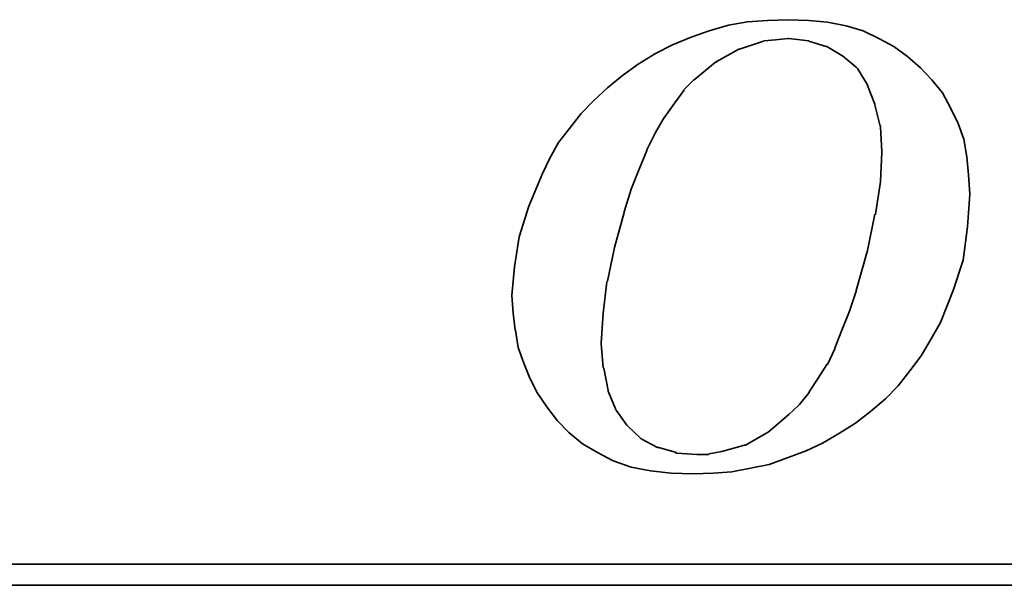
# Model space of a CAD drawing. Extents: x 55 to 159, y 66 to 127.
# Tile 35 of 51: x 139.9 to 143.04, y 95.93 to 97.73. Entities that reach past the tile are written whole.
import ezdxf

# ---------------------------------------------------------------- set-up
doc = ezdxf.new("R2010")
doc.units = 0
doc.header["$MEASUREMENT"] = 0
doc.layers.add('DIM', color=4, linetype='CONTINUOUS')
doc.layers.add('layer 1', color=7, linetype='CONTINUOUS')

# ---------------------------------------------------------------- blocks, each defined once
blk = doc.blocks.new('TBI MOTION logo(完整正式版)')
at = {"layer": 'layer 1', "color": 22, "lineweight": 35}
for points, knots in [([(-11.34375, -6.98375), (-11.34375, -6.98375), (-10.91375, -7.43875), (-10.91375, -7.43875), (-10.91375, -7.43875), (-10.91375, -7.43875), (-10.38625, -7.87125), (-10.38625, -7.87125), (-10.38625, -7.87125), (-10.38625, -7.87125), (-9.81125, -8.20375), (-9.81125, -8.20375), (-9.81125, -8.20375), (-9.81125, -8.20375), (-9.21125, -8.51875), (-9.21125, -8.51875), (-9.21125, -8.51875), (-9.21125, -8.51875), (-8.51625, -8.75875), (-8.51625, -8.75875), (-8.51625, -8.75875), (-8.51625, -8.75875), (-7.77125, -8.90375), (-7.77125, -8.90375), (-7.77125, -8.90375), (-7.77125, -8.90375), (-6.97875, -8.99875), (-6.97875, -8.99875), (-6.97875, -8.99875), (-6.97875, -8.99875), (-6.14125, -9.02375), (-6.14125, -9.02375), (-6.14125, -9.02375), (-6.14125, -9.02375), (-5.37125, -8.99875), (-5.37125, -8.99875), (-5.37125, -8.99875), (-5.37125, -8.99875), (-4.65375, -8.94875), (-4.65375, -8.94875), (-4.65375, -8.94875), (-4.65375, -8.94875), (-3.93375, -8.80625), (-3.93375, -8.80625), (-3.93375, -8.80625), (-3.93375, -8.80625), (-3.21375, -8.66375), (-3.21375, -8.66375), (-3.21375, -8.66375), (-3.21375, -8.66375), (-2.49375, -8.39875), (-2.49375, -8.39875), (-2.49375, -8.39875), (-2.49375, -8.39875), (-1.79875, -8.13375), (-1.79875, -8.13375), (-1.79875, -8.13375), (-1.79875, -8.13375), (-1.17375, -7.84375), (-1.17375, -7.84375), (-1.17375, -7.84375), (-1.17375, -7.84375), (-0.52375, -7.46375), (-0.52375, -7.46375), (-0.52375, -7.46375), (-0.52375, -7.46375), (0.10124, -7.07875), (0.10124, -7.07875), (0.10124, -7.07875), (0.10124, -7.07875), (0.67625, -6.62375), (0.67625, -6.62375), (0.67625, -6.62375), (0.67625, -6.62375), (1.24874, -6.14375), (1.24874, -6.14375), (1.24874, -6.14375), (1.24874, -6.14375), (1.72874, -5.64125), (1.72874, -5.64125), (1.72874, -5.64125), (1.72874, -5.64125), (2.18624, -5.06375), (2.18624, -5.06375), (2.18624, -5.06375), (2.18624, -5.06375), (2.61625, -4.48874), (2.61625, -4.48874), (2.61625, -4.48874), (2.61625, -4.48874), (3.00125, -3.83874), (3.00125, -3.83874), (3.00125, -3.83874), (3.00125, -3.83874), (3.36124, -3.21374), (3.36124, -3.21374), (3.36124, -3.21374), (3.36124, -3.21374), (3.84374, -1.99125), (3.84374, -1.99125), (3.84374, -1.99125), (3.84374, -1.99125), (4.22625, -0.81875), (4.22625, -0.81875), (4.22625, -0.81875), (4.22625, -0.81875), (4.39125, 0.45624), (4.39125, 0.45624), (4.39125, 0.45624), (4.39125, 0.45624), (4.48874, 1.70124), (4.48874, 1.70124), (4.48874, 1.70124), (4.48874, 1.70124), (4.43874, 2.44625), (4.43874, 2.44625), (4.43874, 2.44625), (4.43874, 2.44625), (4.36874, 3.14125), (4.36874, 3.14125), (4.36874, 3.14125), (4.36874, 3.14125), (4.25125, 3.81125), (4.25125, 3.81125), (4.25125, 3.81125), (4.25125, 3.81125), (4.03124, 4.41125), (4.03124, 4.41125), (4.03124, 4.41125), (4.03124, 4.41125), (3.74374, 5.01125), (3.74374, 5.01125), (3.74374, 5.01125), (3.74374, 5.01125), (3.43124, 5.58875), (3.43124, 5.58875), (3.43124, 5.58875), (3.43124, 5.58875), (3.02625, 6.09125), (3.02625, 6.09125), (3.02625, 6.09125), (3.02625, 6.09125), (2.59374, 6.54875), (2.59374, 6.54875), (2.59374, 6.54875), (2.59374, 6.54875), (2.09124, 6.98125), (2.09124, 6.98125), (2.09124, 6.98125), (2.09124, 6.98125), (1.56124, 7.36625), (1.56124, 7.36625), (1.56124, 7.36625), (1.56124, 7.36625), (0.98624, 7.67625), (0.98624, 7.67625), (0.98624, 7.67625), (0.98624, 7.67625), (0.38624, 7.96375), (0.38624, 7.96375), (0.38624, 7.96375), (0.38624, 7.96375), (-0.25875, 8.15625), (-0.25875, 8.15625), (-0.25875, 8.15625), (-0.25875, 8.15625), (-0.98125, 8.30125), (-0.98125, 8.30125), (-0.98125, 8.30125), (-0.98125, 8.30125), (-1.70124, 8.37125), (-1.70124, 8.37125), (-1.70124, 8.37125), (-1.70124, 8.37125), (-2.49375, 8.39624), (-2.49375, 8.39624), (-2.49375, 8.39624), (-2.49375, 8.39624), (-3.28625, 8.37125), (-3.28625, 8.37125), (-3.28625, 8.37125), (-3.28625, 8.37125), (-4.05125, 8.32125), (-4.05125, 8.32125), (-4.05125, 8.32125), (-4.05125, 8.32125), (-4.77375, 8.18125), (-4.77375, 8.18125), (-4.77375, 8.18125), (-4.77375, 8.18125), (-5.51625, 7.96375), (-5.51625, 7.96375), (-5.51625, 7.96375), (-5.51625, 7.96375), (-6.21125, 7.72625), (-6.21125, 7.72625), (-6.21125, 7.72625), (-6.21125, 7.72625), (-6.92875, 7.43625), (-6.92875, 7.43625), (-6.92875, 7.43625), (-6.92875, 7.43625), (-7.57875, 7.10125), (-7.57875, 7.10125), (-7.57875, 7.10125), (-7.57875, 7.10125), (-8.24875, 6.69125), (-8.24875, 6.69125), (-8.24875, 6.69125), (-8.24875, 6.69125), (-8.84875, 6.26125), (-8.84875, 6.26125), (-8.84875, 6.26125), (-8.84875, 6.26125), (-9.42625, 5.78125), (-9.42625, 5.78125), (-9.42625, 5.78125), (-9.42625, 5.78125), (-9.95375, 5.30125), (-9.95375, 5.30125), (-9.95375, 5.30125), (-9.95375, 5.30125), (-10.43375, 4.79624), (-10.43375, 4.79624), (-10.43375, 4.79624), (-10.43375, 4.79624), (-10.88875, 4.22125), (-10.88875, 4.22125), (-10.88875, 4.22125), (-10.88875, 4.22125), (-11.29875, 3.69375), (-11.29875, 3.69375), (-11.29875, 3.69375), (-11.29875, 3.69375), (-11.63375, 3.09125), (-11.63375, 3.09125), (-11.63375, 3.09125), (-11.63375, 3.09125), (-11.91875, 2.49625), (-11.91875, 2.49625), (-11.91875, 2.49625), (-11.91875, 2.49625), (-12.44875, 1.24625), (-12.44875, 1.24625), (-12.44875, 1.24625), (-12.44875, 1.24625), (-12.80875, 0.06874), (-12.80875, 0.06874), (-12.80875, 0.06874), (-12.80875, 0.06874), (-12.99875, -1.07875), (-12.99875, -1.07875), (-12.99875, -1.07875), (-12.99875, -1.07875), (-13.09375, -2.18375), (-13.09375, -2.18375), (-13.09375, -2.18375), (-13.09375, -2.18375), (-13.04875, -2.85375), (-13.04875, -2.85375), (-13.04875, -2.85375), (-13.04875, -2.85375), (-12.97375, -3.50375), (-12.97375, -3.50375), (-12.97375, -3.50375), (-12.97375, -3.50375), (-12.95375, -3.50375), (-12.95375, -3.50375), (-12.95375, -3.50375), (-12.95375, -3.50375), (-12.85375, -4.17375), (-12.85375, -4.17375), (-12.85375, -4.17375), (-12.85375, -4.17375), (-12.63875, -4.77624), (-12.63875, -4.77624), (-12.63875, -4.77624), (-12.63875, -4.77624), (-12.39875, -5.35125), (-12.39875, -5.35125), (-12.39875, -5.35125), (-12.39875, -5.35125), (-12.11375, -5.92875), (-12.11375, -5.92875), (-12.11375, -5.92875), (-12.11375, -5.92875), (-11.75375, -6.45375), (-11.75375, -6.45375), (-11.75375, -6.45375), (-11.75375, -6.45375), (-11.34375, -6.98375), (-11.34375, -6.98375)], [0, 0, 0, 0, 0.01369863, 0.01369863, 0.01369863, 0.01369863, 0.02739726, 0.02739726, 0.02739726, 0.02739726, 0.04109589, 0.04109589, 0.04109589, 0.04109589, 0.05479452, 0.05479452, 0.05479452, 0.05479452, 0.06849315, 0.06849315, 0.06849315, 0.06849315, 0.08219178, 0.08219178, 0.08219178, 0.08219178, 0.09589041, 0.09589041, 0.09589041, 0.09589041, 0.10958904, 0.10958904, 0.10958904, 0.10958904, 0.12328767, 0.12328767, 0.12328767, 0.12328767, 0.1369863, 0.1369863, 0.1369863, 0.1369863, 0.15068493, 0.15068493, 0.15068493, 0.15068493, 0.16438356, 0.16438356, 0.16438356, 0.16438356, 0.17808219, 0.17808219, 0.17808219, 0.17808219, 0.19178082, 0.19178082, 0.19178082, 0.19178082, 0.20547945, 0.20547945, 0.20547945, 0.20547945, 0.21917808, 0.21917808, 0.21917808, 0.21917808, 0.23287671, 0.23287671, 0.23287671, 0.23287671, 0.24657534, 0.24657534, 0.24657534, 0.24657534, 0.26027397, 0.26027397, 0.26027397, 0.26027397, 0.2739726, 0.2739726, 0.2739726, 0.2739726, 0.28767123, 0.28767123, 0.28767123, 0.28767123, 0.30136986, 0.30136986, 0.30136986, 0.30136986, 0.31506849, 0.31506849, 0.31506849, 0.31506849, 0.32876712, 0.32876712, 0.32876712, 0.32876712, 0.34246575, 0.34246575, 0.34246575, 0.34246575, 0.35616438, 0.35616438, 0.35616438, 0.35616438, 0.36986301, 0.36986301, 0.36986301, 0.36986301, 0.38356164, 0.38356164, 0.38356164, 0.38356164, 0.39726027, 0.39726027, 0.39726027, 0.39726027, 0.4109589, 0.4109589, 0.4109589, 0.4109589, 0.42465753, 0.42465753, 0.42465753, 0.42465753, 0.43835616, 0.43835616, 0.43835616, 0.43835616, 0.45205479, 0.45205479, 0.45205479, 0.45205479, 0.46575342, 0.46575342, 0.46575342, 0.46575342, 0.47945205, 0.47945205, 0.47945205, 0.47945205, 0.49315068, 0.49315068, 0.49315068, 0.49315068, 0.50684932, 0.50684932, 0.50684932, 0.50684932, 0.52054795, 0.52054795, 0.52054795, 0.52054795, 0.53424658, 0.53424658, 0.53424658, 0.53424658, 0.54794521, 0.54794521, 0.54794521, 0.54794521, 0.56164384, 0.56164384, 0.56164384, 0.56164384, 0.57534247, 0.57534247, 0.57534247, 0.57534247, 0.5890411, 0.5890411, 0.5890411, 0.5890411, 0.60273973, 0.60273973, 0.60273973, 0.60273973, 0.61643836, 0.61643836, 0.61643836, 0.61643836, 0.63013699, 0.63013699, 0.63013699, 0.63013699, 0.64383562, 0.64383562, 0.64383562, 0.64383562, 0.65753425, 0.65753425, 0.65753425, 0.65753425, 0.67123288, 0.67123288, 0.67123288, 0.67123288, 0.68493151, 0.68493151, 0.68493151, 0.68493151, 0.69863014, 0.69863014, 0.69863014, 0.69863014, 0.71232877, 0.71232877, 0.71232877, 0.71232877, 0.7260274, 0.7260274, 0.7260274, 0.7260274, 0.73972603, 0.73972603, 0.73972603, 0.73972603, 0.75342466, 0.75342466, 0.75342466, 0.75342466, 0.76712329, 0.76712329, 0.76712329, 0.76712329, 0.78082192, 0.78082192, 0.78082192, 0.78082192, 0.79452055, 0.79452055, 0.79452055, 0.79452055, 0.80821918, 0.80821918, 0.80821918, 0.80821918, 0.82191781, 0.82191781, 0.82191781, 0.82191781, 0.83561644, 0.83561644, 0.83561644, 0.83561644, 0.84931507, 0.84931507, 0.84931507, 0.84931507, 0.8630137, 0.8630137, 0.8630137, 0.8630137, 0.87671233, 0.87671233, 0.87671233, 0.87671233, 0.89041096, 0.89041096, 0.89041096, 0.89041096, 0.90410959, 0.90410959, 0.90410959, 0.90410959, 0.91780822, 0.91780822, 0.91780822, 0.91780822, 0.93150685, 0.93150685, 0.93150685, 0.93150685, 0.94520548, 0.94520548, 0.94520548, 0.94520548, 0.95890411, 0.95890411, 0.95890411, 0.95890411, 0.97260274, 0.97260274, 0.97260274, 0.97260274, 0.98630137, 0.98630137, 0.98630137, 0.98630137, 1, 1, 1, 1]), ([(-8.77875, 1.03124), (-8.77875, 1.03124), (-8.51625, 1.89625), (-8.51625, 1.89625), (-8.51625, 1.89625), (-8.51625, 1.89625), (-8.20375, 2.66375), (-8.20375, 2.66375), (-8.20375, 2.66375), (-8.20375, 2.66375), (-7.91625, 3.38125), (-7.91625, 3.38125), (-7.91625, 3.38125), (-7.91625, 3.38125), (-7.91625, 3.40624), (-7.91625, 3.40624), (-7.91625, 3.40624), (-7.91625, 3.40624), (-7.57875, 4.07624), (-7.57875, 4.07624), (-7.57875, 4.07624), (-7.57875, 4.07624), (-7.24375, 4.65125), (-7.24375, 4.65125), (-7.24375, 4.65125), (-7.24375, 4.65125), (-7.21875, 4.65125), (-7.21875, 4.65125), (-7.21875, 4.65125), (-7.21875, 4.65125), (-7.21875, 4.67624), (-7.21875, 4.67624), (-7.21875, 4.67624), (-7.21875, 4.67624), (-6.83625, 5.20375), (-6.83625, 5.20375), (-6.83625, 5.20375), (-6.83625, 5.20375), (-6.49875, 5.68625), (-6.49875, 5.68625), (-6.49875, 5.68625), (-6.49875, 5.68625), (-6.49875, 5.70625), (-6.49875, 5.70625), (-6.49875, 5.70625), (-6.49875, 5.70625), (-6.11625, 6.09125), (-6.11625, 6.09125), (-6.11625, 6.09125), (-6.11625, 6.09125), (-6.09125, 6.09125), (-6.09125, 6.09125), (-6.09125, 6.09125), (-6.09125, 6.09125), (-5.27375, 6.76625), (-5.27375, 6.76625), (-5.27375, 6.76625), (-5.27375, 6.76625), (-5.24875, 6.76625), (-5.24875, 6.76625), (-5.24875, 6.76625), (-5.24875, 6.76625), (-5.24875, 6.78625), (-5.24875, 6.78625), (-5.24875, 6.78625), (-5.24875, 6.78625), (-4.38875, 7.26624), (-4.38875, 7.26624), (-4.38875, 7.26624), (-4.38875, 7.26624), (-4.36125, 7.26624), (-4.36125, 7.26624), (-4.36125, 7.26624), (-4.36125, 7.26624), (-3.93375, 7.41125), (-3.93375, 7.41125), (-3.93375, 7.41125), (-3.93375, 7.41125), (-3.47375, 7.55625), (-3.47375, 7.55625), (-3.47375, 7.55625), (-3.47375, 7.55625), (-3.45375, 7.55625), (-3.45375, 7.55625), (-3.45375, 7.55625), (-3.45375, 7.55625), (-3.42875, 7.58124), (-3.42875, 7.58124), (-3.42875, 7.58124), (-3.42875, 7.58124), (-2.97375, 7.62625), (-2.97375, 7.62625), (-2.97375, 7.62625), (-2.97375, 7.62625), (-2.49375, 7.67625), (-2.49375, 7.67625), (-2.49375, 7.67625), (-2.49375, 7.67625), (-2.46875, 7.67625), (-2.46875, 7.67625), (-2.46875, 7.67625), (-2.46875, 7.67625), (-1.70124, 7.58124), (-1.70124, 7.58124), (-1.70124, 7.58124), (-1.70124, 7.58124), (-1.67875, 7.55625), (-1.67875, 7.55625), (-1.67875, 7.55625), (-1.67875, 7.55625), (-1.65375, 7.55625), (-1.65375, 7.55625), (-1.65375, 7.55625), (-1.65375, 7.55625), (-1.03125, 7.36625), (-1.03125, 7.36625), (-1.03125, 7.36625), (-1.03125, 7.36625), (-1.00625, 7.36625), (-1.00625, 7.36625), (-1.00625, 7.36625), (-1.00625, 7.36625), (-0.43124, 7.02624), (-0.43124, 7.02624), (-0.43124, 7.02624), (-0.43124, 7.02624), (-0.40625, 7.00624), (-0.40625, 7.00624), (-0.40625, 7.00624), (-0.40625, 7.00624), (0.12124, 6.57124), (0.12124, 6.57124), (0.12124, 6.57124), (0.12124, 6.57124), (0.14624, 6.54875), (0.14624, 6.54875), (0.14624, 6.54875), (0.14624, 6.54875), (0.17124, 6.52375), (0.17124, 6.52375), (0.17124, 6.52375), (0.17124, 6.52375), (0.55625, 5.89875), (0.55625, 5.89875), (0.55625, 5.89875), (0.55625, 5.89875), (0.55625, 5.87625), (0.55625, 5.87625), (0.55625, 5.87625), (0.55625, 5.87625), (0.84124, 5.15625), (0.84124, 5.15625), (0.84124, 5.15625), (0.84124, 5.15625), (0.84124, 5.13125), (0.84124, 5.13125), (0.84124, 5.13125), (0.84124, 5.13125), (1.03624, 4.31875), (1.03624, 4.31875), (1.03624, 4.31875), (1.03624, 4.31875), (1.05624, 4.31875), (1.05624, 4.31875), (1.05624, 4.31875), (1.05624, 4.31875), (1.05624, 4.29125), (1.05624, 4.29125), (1.05624, 4.29125), (1.05624, 4.29125), (1.10625, 3.33125), (1.10625, 3.33125), (1.10625, 3.33125), (1.10625, 3.33125), (1.10625, 3.30875), (1.10625, 3.30875), (1.10625, 3.30875), (1.10625, 3.30875), (1.05624, 2.20624), (1.05624, 2.20624), (1.05624, 2.20624), (1.05624, 2.20624), (1.05624, 2.18124), (1.05624, 2.18124), (1.05624, 2.18124), (1.05624, 2.18124), (0.86624, 0.93624), (0.86624, 0.93624), (0.86624, 0.93624), (0.86624, 0.93624), (0.84124, 0.93624), (0.84124, 0.93624), (0.84124, 0.93624), (0.84124, 0.93624), (0.55625, -0.45874), (0.55625, -0.45874), (0.55625, -0.45874), (0.55625, -0.45874), (0.12124, -1.99125), (0.12124, -1.99125), (0.12124, -1.99125), (0.12124, -1.99125), (0.12124, -2.01874), (0.12124, -2.01874), (0.12124, -2.01874), (0.12124, -2.01874), (-0.13874, -2.78375), (-0.13874, -2.78375), (-0.13874, -2.78375), (-0.13874, -2.78375), (-0.43124, -3.50375), (-0.43124, -3.50375), (-0.43124, -3.50375), (-0.43124, -3.50375), (-0.69375, -4.19875), (-0.69375, -4.19875), (-0.69375, -4.19875), (-0.69375, -4.19875), (-0.69375, -4.22375), (-0.69375, -4.22375), (-0.69375, -4.22375), (-0.69375, -4.22375), (-0.98125, -4.82374), (-0.98125, -4.82374), (-0.98125, -4.82374), (-0.98125, -4.82374), (-1.00625, -4.82374), (-1.00625, -4.82374), (-1.00625, -4.82374), (-1.00625, -4.82374), (-1.33875, -5.35125), (-1.33875, -5.35125), (-1.33875, -5.35125), (-1.33875, -5.35125), (-1.67875, -5.87875), (-1.67875, -5.87875), (-1.67875, -5.87875), (-1.67875, -5.87875), (-1.67875, -5.90375), (-1.67875, -5.90375), (-1.67875, -5.90375), (-1.67875, -5.90375), (-2.05875, -6.35875), (-2.05875, -6.35875), (-2.05875, -6.35875), (-2.05875, -6.35875), (-2.08375, -6.38375), (-2.08375, -6.38375), (-2.08375, -6.38375), (-2.08375, -6.38375), (-2.46875, -6.74375), (-2.46875, -6.74375), (-2.46875, -6.74375), (-2.46875, -6.74375), (-3.25875, -7.41625), (-3.25875, -7.41625), (-3.25875, -7.41625), (-3.25875, -7.41625), (-3.28625, -7.43875), (-3.28625, -7.43875), (-3.28625, -7.43875), (-3.28625, -7.43875), (-4.12375, -7.91875), (-4.12375, -7.91875), (-4.12375, -7.91875), (-4.12375, -7.91875), (-4.14875, -7.91875), (-4.14875, -7.91875), (-4.14875, -7.91875), (-4.14875, -7.91875), (-4.17125, -7.91875), (-4.17125, -7.91875), (-4.17125, -7.91875), (-4.17125, -7.91875), (-5.03375, -8.15875), (-5.03375, -8.15875), (-5.03375, -8.15875), (-5.03375, -8.15875), (-5.51625, -8.25625), (-5.51625, -8.25625), (-5.51625, -8.25625), (-5.51625, -8.25625), (-5.54125, -8.27875), (-5.54125, -8.27875), (-5.54125, -8.27875), (-5.54125, -8.27875), (-5.56375, -8.27875), (-5.56375, -8.27875), (-5.56375, -8.27875), (-5.56375, -8.27875), (-5.99625, -8.27875), (-5.99625, -8.27875), (-5.99625, -8.27875), (-5.99625, -8.27875), (-6.76375, -8.23125), (-6.76375, -8.23125), (-6.76375, -8.23125), (-6.76375, -8.23125), (-6.78875, -8.23125), (-6.78875, -8.23125), (-6.78875, -8.23125), (-6.78875, -8.23125), (-6.78875, -8.20375), (-6.78875, -8.20375), (-6.78875, -8.20375), (-6.78875, -8.20375), (-7.45875, -8.01375), (-7.45875, -8.01375), (-7.45875, -8.01375), (-7.45875, -8.01375), (-7.48375, -8.01375), (-7.48375, -8.01375), (-7.48375, -8.01375), (-7.48375, -8.01375), (-7.50875, -8.01375), (-7.50875, -8.01375), (-7.50875, -8.01375), (-7.50875, -8.01375), (-8.13125, -7.67875), (-8.13125, -7.67875), (-8.13125, -7.67875), (-8.13125, -7.67875), (-8.15625, -7.65375), (-8.15625, -7.65375), (-8.15625, -7.65375), (-8.15625, -7.65375), (-8.65875, -7.17375), (-8.65875, -7.17375), (-8.65875, -7.17375), (-8.65875, -7.17375), (-8.68375, -7.14875), (-8.68375, -7.14875), (-8.68375, -7.14875), (-8.68375, -7.14875), (-9.08875, -6.57375), (-9.08875, -6.57375), (-9.08875, -6.57375), (-9.08875, -6.57375), (-9.11375, -6.54875), (-9.11375, -6.54875), (-9.11375, -6.54875), (-9.11375, -6.54875), (-9.11375, -6.52875), (-9.11375, -6.52875), (-9.11375, -6.52875), (-9.11375, -6.52875), (-9.40375, -5.85375), (-9.40375, -5.85375), (-9.40375, -5.85375), (-9.40375, -5.85375), (-9.40375, -5.82875), (-9.40375, -5.82875), (-9.40375, -5.82875), (-9.40375, -5.82875), (-9.56875, -4.96875), (-9.56875, -4.96875), (-9.56875, -4.96875), (-9.56875, -4.96875), (-9.59375, -4.94375), (-9.59375, -4.94375), (-9.59375, -4.94375), (-9.59375, -4.94375), (-9.66375, -4.03375), (-9.66375, -4.03375), (-9.66375, -4.03375), (-9.66375, -4.03375), (-9.66375, -4.00875), (-9.66375, -4.00875), (-9.66375, -4.00875), (-9.66375, -4.00875), (-9.59375, -2.85375), (-9.59375, -2.85375), (-9.59375, -2.85375), (-9.59375, -2.85375), (-9.45125, -1.65875), (-9.45125, -1.65875), (-9.45125, -1.65875), (-9.45125, -1.65875), (-9.42625, -1.63375), (-9.42625, -1.63375), (-9.42625, -1.63375), (-9.42625, -1.63375), (-9.16125, -0.33875), (-9.16125, -0.33875), (-9.16125, -0.33875), (-9.16125, -0.33875), (-8.77875, 1.00624), (-8.77875, 1.00624), (-8.77875, 1.00624), (-8.77875, 1.00624), (-8.77875, 1.03124), (-8.77875, 1.03124)], [0, 0, 0, 0, 0.01020408, 0.01020408, 0.01020408, 0.01020408, 0.02040816, 0.02040816, 0.02040816, 0.02040816, 0.03061224, 0.03061224, 0.03061224, 0.03061224, 0.04081633, 0.04081633, 0.04081633, 0.04081633, 0.05102041, 0.05102041, 0.05102041, 0.05102041, 0.06122449, 0.06122449, 0.06122449, 0.06122449, 0.07142857, 0.07142857, 0.07142857, 0.07142857, 0.08163265, 0.08163265, 0.08163265, 0.08163265, 0.09183673, 0.09183673, 0.09183673, 0.09183673, 0.10204082, 0.10204082, 0.10204082, 0.10204082, 0.1122449, 0.1122449, 0.1122449, 0.1122449, 0.12244898, 0.12244898, 0.12244898, 0.12244898, 0.13265306, 0.13265306, 0.13265306, 0.13265306, 0.14285714, 0.14285714, 0.14285714, 0.14285714, 0.15306122, 0.15306122, 0.15306122, 0.15306122, 0.16326531, 0.16326531, 0.16326531, 0.16326531, 0.17346939, 0.17346939, 0.17346939, 0.17346939, 0.18367347, 0.18367347, 0.18367347, 0.18367347, 0.19387755, 0.19387755, 0.19387755, 0.19387755, 0.20408163, 0.20408163, 0.20408163, 0.20408163, 0.21428571, 0.21428571, 0.21428571, 0.21428571, 0.2244898, 0.2244898, 0.2244898, 0.2244898, 0.23469388, 0.23469388, 0.23469388, 0.23469388, 0.24489796, 0.24489796, 0.24489796, 0.24489796, 0.25510204, 0.25510204, 0.25510204, 0.25510204, 0.26530612, 0.26530612, 0.26530612, 0.26530612, 0.2755102, 0.2755102, 0.2755102, 0.2755102, 0.28571429, 0.28571429, 0.28571429, 0.28571429, 0.29591837, 0.29591837, 0.29591837, 0.29591837, 0.30612245, 0.30612245, 0.30612245, 0.30612245, 0.31632653, 0.31632653, 0.31632653, 0.31632653, 0.32653061, 0.32653061, 0.32653061, 0.32653061, 0.33673469, 0.33673469, 0.33673469, 0.33673469, 0.34693878, 0.34693878, 0.34693878, 0.34693878, 0.35714286, 0.35714286, 0.35714286, 0.35714286, 0.36734694, 0.36734694, 0.36734694, 0.36734694, 0.37755102, 0.37755102, 0.37755102, 0.37755102, 0.3877551, 0.3877551, 0.3877551, 0.3877551, 0.39795918, 0.39795918, 0.39795918, 0.39795918, 0.40816327, 0.40816327, 0.40816327, 0.40816327, 0.41836735, 0.41836735, 0.41836735, 0.41836735, 0.42857143, 0.42857143, 0.42857143, 0.42857143, 0.43877551, 0.43877551, 0.43877551, 0.43877551, 0.44897959, 0.44897959, 0.44897959, 0.44897959, 0.45918367, 0.45918367, 0.45918367, 0.45918367, 0.46938776, 0.46938776, 0.46938776, 0.46938776, 0.47959184, 0.47959184, 0.47959184, 0.47959184, 0.48979592, 0.48979592, 0.48979592, 0.48979592, 0.5, 0.5, 0.5, 0.5, 0.51020408, 0.51020408, 0.51020408, 0.51020408, 0.52040816, 0.52040816, 0.52040816, 0.52040816, 0.53061224, 0.53061224, 0.53061224, 0.53061224, 0.54081633, 0.54081633, 0.54081633, 0.54081633, 0.55102041, 0.55102041, 0.55102041, 0.55102041, 0.56122449, 0.56122449, 0.56122449, 0.56122449, 0.57142857, 0.57142857, 0.57142857, 0.57142857, 0.58163265, 0.58163265, 0.58163265, 0.58163265, 0.59183673, 0.59183673, 0.59183673, 0.59183673, 0.60204082, 0.60204082, 0.60204082, 0.60204082, 0.6122449, 0.6122449, 0.6122449, 0.6122449, 0.62244898, 0.62244898, 0.62244898, 0.62244898, 0.63265306, 0.63265306, 0.63265306, 0.63265306, 0.64285714, 0.64285714, 0.64285714, 0.64285714, 0.65306122, 0.65306122, 0.65306122, 0.65306122, 0.66326531, 0.66326531, 0.66326531, 0.66326531, 0.67346939, 0.67346939, 0.67346939, 0.67346939, 0.68367347, 0.68367347, 0.68367347, 0.68367347, 0.69387755, 0.69387755, 0.69387755, 0.69387755, 0.70408163, 0.70408163, 0.70408163, 0.70408163, 0.71428571, 0.71428571, 0.71428571, 0.71428571, 0.7244898, 0.7244898, 0.7244898, 0.7244898, 0.73469388, 0.73469388, 0.73469388, 0.73469388, 0.74489796, 0.74489796, 0.74489796, 0.74489796, 0.75510204, 0.75510204, 0.75510204, 0.75510204, 0.76530612, 0.76530612, 0.76530612, 0.76530612, 0.7755102, 0.7755102, 0.7755102, 0.7755102, 0.78571429, 0.78571429, 0.78571429, 0.78571429, 0.79591837, 0.79591837, 0.79591837, 0.79591837, 0.80612245, 0.80612245, 0.80612245, 0.80612245, 0.81632653, 0.81632653, 0.81632653, 0.81632653, 0.82653061, 0.82653061, 0.82653061, 0.82653061, 0.83673469, 0.83673469, 0.83673469, 0.83673469, 0.84693878, 0.84693878, 0.84693878, 0.84693878, 0.85714286, 0.85714286, 0.85714286, 0.85714286, 0.86734694, 0.86734694, 0.86734694, 0.86734694, 0.87755102, 0.87755102, 0.87755102, 0.87755102, 0.8877551, 0.8877551, 0.8877551, 0.8877551, 0.89795918, 0.89795918, 0.89795918, 0.89795918, 0.90816327, 0.90816327, 0.90816327, 0.90816327, 0.91836735, 0.91836735, 0.91836735, 0.91836735, 0.92857143, 0.92857143, 0.92857143, 0.92857143, 0.93877551, 0.93877551, 0.93877551, 0.93877551, 0.94897959, 0.94897959, 0.94897959, 0.94897959, 0.95918367, 0.95918367, 0.95918367, 0.95918367, 0.96938776, 0.96938776, 0.96938776, 0.96938776, 0.97959184, 0.97959184, 0.97959184, 0.97959184, 0.98979592, 0.98979592, 0.98979592, 0.98979592, 1, 1, 1, 1]), ([(75.90875, -9.47875), (75.90875, -9.47875), (75.90875, -12.28625), (75.90875, -12.28625), (75.90875, -12.28625), (75.90875, -12.28625), (75.90875, -12.47875), (75.90875, -12.47875), (75.90875, -12.47875), (75.90875, -12.47875), (75.71625, -12.47875), (75.71625, -12.47875), (75.71625, -12.47875), (75.71625, -12.47875), (-88.32875, -12.47875), (-88.32875, -12.47875), (-88.32875, -12.47875), (-88.32875, -12.47875), (-88.32875, -13.29375), (-88.32875, -13.29375), (-88.32875, -13.29375), (-88.32875, -13.29375), (82.89125, -13.29375), (82.89125, -13.29375), (82.89125, -13.29375), (82.89125, -13.29375), (75.90875, -9.47875), (75.90875, -9.47875)], [0, 0, 0, 0, 0.14285714, 0.14285714, 0.14285714, 0.14285714, 0.28571429, 0.28571429, 0.28571429, 0.28571429, 0.42857143, 0.42857143, 0.42857143, 0.42857143, 0.57142857, 0.57142857, 0.57142857, 0.57142857, 0.71428571, 0.71428571, 0.71428571, 0.71428571, 0.85714286, 0.85714286, 0.85714286, 0.85714286, 1, 1, 1, 1])]:
    blk.add_open_spline(points, degree=3, knots=knots, dxfattribs=at)

msp = doc.modelspace()

# ---------------------------------------------------------------- block references
at = {"layer": 'DIM', "color": 7, "xscale": 0.0830079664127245, "yscale": 0.0830079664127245, "zscale": 0.0830079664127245}
msp.add_blockref('TBI MOTION logo(完整正式版)', (142.5533, 97.0294), dxfattribs=at)

doc.saveas('drawing.dxf')
